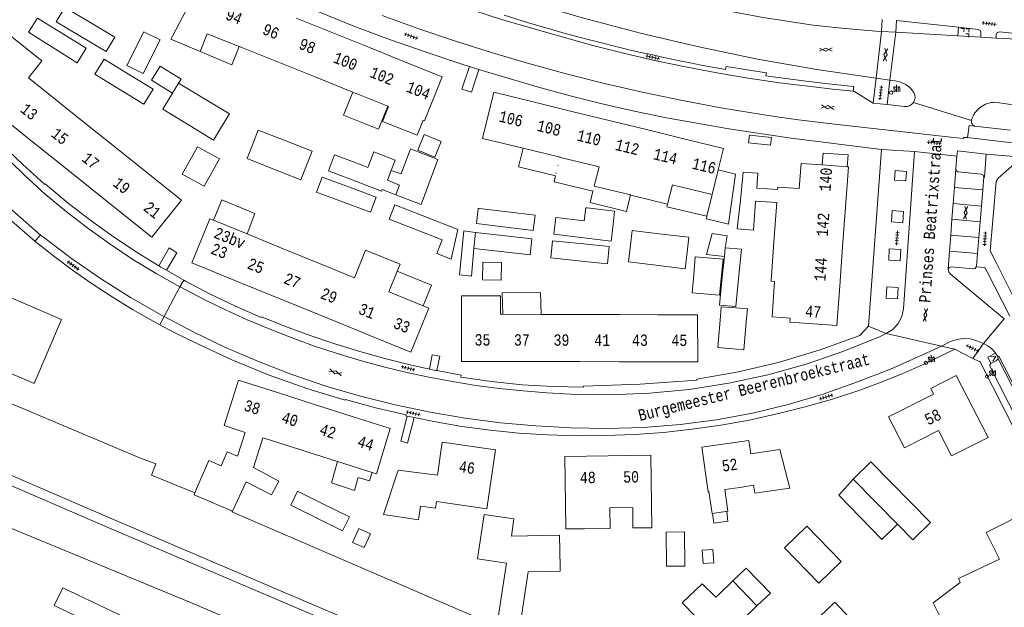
# Model space of a CAD drawing. Header units: metres. Extents: x 196790 to 198335, y 354523 to 356036.
# Tile 78 of 105: x 197660 to 197816, y 355073 to 355165. Entities that reach past the tile are written whole.
import ezdxf

# ---------------------------------------------------------------- set-up
doc = ezdxf.new("R2010")
doc.units = ezdxf.units.M
for name, pattern in [('DGN Style 1', [1.160006, 0.00193, -1.158076]), ('DGN Style 2', [186.027128, 111.616277, -74.410851]), ('DGN Style 3', [260.437979, 186.027128, -74.410851])]:
    doc.linetypes.add(name, pattern=pattern)
for name, color, linetype, lineweight in [('afdak', 252, 'DGN Style 2', 18), ('bij- of bedrijfsgebouw', 252, 'Continuous', 18), ('carport', 252, 'Continuous', 18), ('functiescheiding', 252, 'Continuous', 18), ('hoofdgebouw', 252, 'Continuous', 18), ('huisnummer BAG', 252, 'Continuous', 18), ('kant asfaltverharding', 252, 'Continuous', 18), ('kant keiverharding', 252, 'Continuous', 18), ('kant klinkerverharding', 252, 'Continuous', 18), ('kant tegelverharding', 252, 'Continuous', 18), ('molgoot', 252, 'DGN Style 3', 18), ('raster', 252, 'Continuous', 18), ('schutting', 252, 'Continuous', 18), ('spoorrail', 252, 'Continuous', 18), ('straatnaam', 252, 'Continuous', 18), ('straatnaambord', 252, 'Continuous', 18), ('T22_brandgang', 252, 'DGN Style 2', 18), ('tuinhuis', 252, 'DGN Style 2', 18), ('tussenmuur WOZ', 252, 'DGN Style 1', 18), ('verh asfaltsymbool', 2, 'Continuous', 0), ('verh keisymbool', 2, 'Continuous', 0), ('verh tegelsymbool', 2, 'Continuous', 0), ('vlakafsluiter grijs', 252, 'DGN Style 2', 18)]:
    doc.layers.add(name, color=color, linetype=linetype, lineweight=lineweight)
doc.styles.add('Style-Courier New', font='cour.ttf')
doc.styles.add('Style-simplex', font='simplex.shx')

# ---------------------------------------------------------------- blocks, each defined once
blk = doc.blocks.new('S435')
at = {"layer": 'straatnaambord', "color": 7, "linetype": 'Continuous', "lineweight": 0}
blk.add_circle((0, 0), 0.263, dxfattribs=at)
blk.add_circle((0, 0), 0.263, dxfattribs=at)
at = {"layer": 'straatnaambord', "color": 7, "linetype": 'Continuous', "lineweight": 0, "style": 'Style-simplex', "width": 0.428569}
blk.add_text('stn', height=1.05, dxfattribs=at).set_placement((0.32, 0.18))
blk = doc.blocks.new('S612')
at = {"layer": 'verh asfaltsymbool', "color": 252}
for p, q in [((-0.99, -0.26), (0.01, 0.24)), ((0.01, -0.26), (-0.99, 0.24)), ((0.01, 0.24), (1.01, -0.26)), ((1.01, 0.24), (0.01, -0.26))]:
    blk.add_line(p, q, dxfattribs=at)
blk = doc.blocks.new('S651')
at = {"layer": 'verh keisymbool', "color": 7, "linetype": 'Continuous', "lineweight": 0}
for p, q in [((-0.41, 0.75), (-0.41, 0.25)), ((0.09, 0.25), (-0.41, 0.25)), ((-0.41, -0.05), (-0.41, -0.55)), ((-0.41, -0.55), (0.09, -0.55)), ((0.39, -0.05), (0.39, -0.55)), ((0.39, -0.55), (0.89, -0.55))]:
    blk.add_line(p, q, dxfattribs=at)
at = {"layer": 'verh keisymbool', "color": 7, "linetype": 'Continuous', "lineweight": 0, "flags": 128}
blk.add_lwpolyline([(-0.41, -0.05), (-0.41, -0.05), (-0.41, -0.55), (-0.41, -0.55), (-0.41, -0.05)], close=True, dxfattribs=at)
blk = doc.blocks.new('S642')
at = {"layer": 'verh tegelsymbool', "color": 252}
for p, q in [((-1.12, 0), (1.12, 0)), ((-0.9, -0.25), (-0.9, 0.25)), ((-0.45, -0.25), (-0.45, 0.25)), ((0, -0.25), (0, 0.25)), ((0.45, -0.25), (0.45, 0.25)), ((0.9, -0.25), (0.9, 0.25))]:
    blk.add_line(p, q, dxfattribs=at)

msp = doc.modelspace()

# ---------------------------------------------------------------- linework, layer by layer
at = {"layer": 'afdak', "flags": 128}
for points in [[(197688.823, 355160.401), (197693.825, 355158.294), (197694.961, 355161.195)], [(197685.406, 355155.4), (197685.788, 355156.057), (197682.503, 355158.086), (197681.136, 355155.873), (197684.452, 355153.825)], [(197718.461, 355151.791), (197716.997, 355148.133), (197711.483, 355150.34), (197712.947, 355153.998)], [(197719.741, 355137.76), (197723.717, 355136.262), (197726.361, 355143.325), (197722.035, 355145.023), (197720.568, 355141.069), (197719.015, 355141.634)], [(197744.963, 355140.787), (197739.135, 355142.21), (197739.846, 355145.124)], [(197791.067, 355142.206), (197791.203, 355144.081), (197787.243, 355144.367), (197787.108, 355142.492)], [(197744.963, 355140.787), (197744.729, 355139.828), (197750.864, 355138.33)], [(197750.864, 355138.33), (197750.432, 355136.559), (197756.183, 355135.155), (197756.815, 355137.744)], [(197690.919, 355133.749), (197692.219, 355136.954), (197697.463, 355134.826), (197696.236, 355131.579)], [(197768.897, 355134.387), (197762.581, 355135.893), (197762.683, 355136.311)], [(197732.315, 355131.833), (197730.467, 355132.064), (197729.809, 355125.113), (197731.673, 355124.91), (197732.04, 355129.287)], [(197771.794, 355129.408), (197772.084, 355131.283), (197769.706, 355131.635), (197768.85, 355128.356), (197771.652, 355128.013)], [(197719.942, 355125.685), (197725.366, 355123.471), (197724.043, 355120.231)], [(197742.682, 355118.876), (197742.569, 355122.316), (197736.559, 355122.262), (197736.66, 355118.894)], [(197710.525, 355095.614), (197709.553, 355092.288), (197713.187, 355091.06), (197713.769, 355093.096), (197715.594, 355092.573), (197715.971, 355093.887)], [(197792.011, 355092.818), (197789.746, 355090.306), (197796.533, 355083.31), (197798.993, 355085.744)], [(197769.781, 355087.422), (197769.98, 355085.9), (197772.188, 355086.194), (197772.015, 355087.74)], [(197772.995, 355076.764), (197775.113, 355078.807), (197778.945, 355074.833), (197776.799, 355072.82)], [(197667.085, 355075.668), (197665.761, 355072.874), (197676.839, 355067.624), (197678.165, 355070.427), (197667.085, 355075.668)]]:
    msp.add_lwpolyline(points, dxfattribs=at)
at = {"layer": 'bij- of bedrijfsgebouw'}
for p, q in [((197665.518, 355161.03), (197661.685, 355163.442)), ((197669.381, 355158.6), (197665.518, 355161.03)), ((197677.236, 355158.197), (197679.783, 355156.915)), ((197676.03, 355154.459), (197672.182, 355156.83)), ((197679.907, 355152.071), (197676.03, 355154.459)), ((197685.406, 355155.4), (197684.452, 355153.825)), ((197689.777, 355152.753), (197685.406, 355155.4)), ((197684.134, 355153.3), (197682.911, 355151.28)), ((197684.452, 355153.825), (197684.134, 355153.3)), ((197693.418, 355150.548), (197689.777, 355152.753)), ((197687.252, 355148.651), (197682.911, 355151.28)), ((197693.418, 355150.548), (197692.171, 355148.488)), ((197697.993, 355148), (197697.129, 355145.811)), ((197697.993, 355148), (197702.079, 355146.388)), ((197712.861, 355143.037), (197710.057, 355144.107)), ((197700.301, 355141.881), (197704.718, 355140.139)), ((197705.607, 355142.392), (197704.718, 355140.139)), ((197712.861, 355143.037), (197714.537, 355142.39)), ((197714.537, 355142.39), (197715.327, 355142.085)), ((197720.334, 355139.298), (197719.741, 355137.76)), ((197773.684, 355132.376), (197774.172, 355136.94)), ((197732.924, 355135.599), (197735.181, 355135.329)), ((197735.181, 355135.329), (197737.393, 355135.064)), ((197722.999, 355132.245), (197718.7, 355133.922)), ((197732.04, 355129.287), (197732.315, 355131.833)), ((197732.315, 355131.833), (197737.084, 355131.301)), ((197771.652, 355128.013), (197771.794, 355129.408)), ((197774.344, 355129.197), (197771.794, 355129.408)), ((197736.8, 355128.755), (197732.04, 355129.287)), ((197771.321, 355124.772), (197771.652, 355128.013)), ((197773.892, 355124.56), (197774.344, 355129.197)), ((197770.874, 355121.93), (197771.452, 355127.597)), ((197770.869, 355120.34), (197771.321, 355124.772)), ((197773.46, 355120.139), (197773.892, 355124.56)), ((197770.869, 355120.34), (197773.46, 355120.139)), ((197771.151, 355120.08), (197771.016, 355118.607)), ((197773.575, 355119.904), (197771.151, 355120.08)), ((197699.855, 355090.477), (197696.09, 355092.422)), ((197798.993, 355085.744), (197792.011, 355092.818)), ((197700.097, 355090.343), (197699.855, 355090.477)), ((197703.67, 355088.469), (197707.196, 355086.722)), ((197707.196, 355086.722), (197707.254, 355086.693)), ((197801.43, 355083.275), (197804.209, 355086.017)), ((197801.43, 355083.275), (197798.993, 355085.744)), ((197735.699, 355069.601), (197737.211, 355079.559)), ((197762.516, 355079.094), (197765.415, 355079.122)), ((197770.775, 355074.643), (197770.317, 355074.205))]:
    msp.add_line(p, q, dxfattribs=at)
at = {"layer": 'bij- of bedrijfsgebouw', "flags": 128}
for points in [[(197669.963, 355162.777), (197666.072, 355165.084), (197667.426, 355167.368), (197671.378, 355165.025)], [(197661.685, 355163.442), (197663.089, 355165.674), (197666.924, 355163.314)], [(197671.378, 355165.025), (197675.307, 355162.696), (197673.953, 355160.412), (197669.963, 355162.777)], [(197666.924, 355163.314), (197670.817, 355160.919), (197669.381, 355158.6)], [(197677.236, 355158.197), (197679.925, 355163.537), (197682.471, 355162.255), (197679.783, 355156.915)], [(197672.182, 355156.83), (197673.635, 355159.188), (197677.487, 355156.826)], [(197677.487, 355156.826), (197681.375, 355154.443), (197679.907, 355152.071)], [(197692.171, 355148.488), (197690.923, 355146.428), (197687.252, 355148.651)], [(197685.982, 355141.026), (197689.454, 355139.112), (197691.842, 355143.442), (197688.37, 355145.356), (197685.982, 355141.026)], [(197697.129, 355145.811), (197696.215, 355143.493), (197700.301, 355141.881)], [(197702.079, 355146.388), (197706.496, 355144.645), (197705.607, 355142.392)], [(197713.527, 355139.87), (197709.084, 355141.584), (197710.057, 355144.107)], [(197715.327, 355142.085), (197716.276, 355144.571), (197719.647, 355143.247), (197719.015, 355141.634)], [(197711.467, 355136.6), (197707.209, 355138.188), (197708.1, 355140.575), (197712.403, 355138.97)], [(197719.015, 355141.634), (197718.397, 355140.058), (197720.334, 355139.298)], [(197712.403, 355138.97), (197716.634, 355137.392), (197715.743, 355135.005), (197711.467, 355136.6)], [(197719.741, 355137.76), (197717.582, 355138.594), (197717.485, 355138.343), (197713.527, 355139.87)], [(197718.7, 355133.922), (197719.583, 355136.188), (197723.892, 355134.507)], [(197749.987, 355135.709), (197749.759, 355135.737), (197749.506, 355133.647)], [(197754.049, 355133.097), (197754.302, 355135.187), (197749.987, 355135.709)], [(197776.583, 355136.681), (197776.262, 355132.192), (197773.684, 355132.376)], [(197723.892, 355134.507), (197729.553, 355132.299), (197728.488, 355127.581)], [(197737.105, 355132.663), (197732.457, 355133.221), (197732.732, 355135.622), (197732.924, 355135.599)], [(197737.393, 355135.064), (197741.731, 355134.544), (197741.446, 355132.141), (197737.105, 355132.663)], [(197749.42, 355130.995), (197744.711, 355131.565), (197745.024, 355134.19), (197749.506, 355133.647)], [(197754.049, 355133.097), (197753.735, 355130.472), (197749.42, 355130.995)], [(197728.488, 355127.581), (197726.192, 355128.477), (197727.046, 355130.667), (197722.999, 355132.245)], [(197737.084, 355131.301), (197741.245, 355130.837), (197740.966, 355128.289), (197736.8, 355128.755)], [(197761.771, 355131.569), (197757.098, 355132.128), (197756.82, 355129.807)], [(197765.779, 355128.732), (197766.054, 355131.057), (197761.771, 355131.569)], [(197749.088, 355127.303), (197744.22, 355127.807), (197744.501, 355130.523), (197749.391, 355130.017)], [(197749.391, 355130.017), (197753.443, 355129.597), (197753.162, 355126.881), (197749.088, 355127.303)], [(197761.217, 355126.6), (197756.503, 355127.166), (197756.82, 355129.807)], [(197765.779, 355128.732), (197765.462, 355126.091), (197761.217, 355126.6)], [(197771.452, 355127.597), (197767.053, 355127.96), (197766.82, 355125.144)], [(197766.82, 355125.144), (197766.584, 355122.285), (197770.874, 355121.93)], [(197771.016, 355118.607), (197770.604, 355113.624), (197774.748, 355113.281), (197775.16, 355118.264)], [(197775.16, 355118.264), (197775.299, 355119.761), (197773.575, 355119.904)], [(197792.011, 355092.818), (197794.79, 355095.56), (197804.209, 355086.017)], [(197697.248, 355094.711), (197701.258, 355092.536), (197700.097, 355090.343)], [(197708.321, 355088.908), (197704.21, 355090.94), (197703.121, 355088.741), (197703.67, 355088.469)], [(197707.254, 355086.693), (197711.294, 355084.691), (197712.396, 355086.895), (197708.321, 355088.908)], [(197737.993, 355083.85), (197738.368, 355086.573), (197733.69, 355087.283), (197732.94, 355082.34)], [(197762.516, 355079.094), (197762.465, 355084.472), (197765.364, 355084.5), (197765.415, 355079.122)], [(197790.11, 355079.842), (197786.588, 355076.412), (197781.152, 355081.994), (197784.674, 355085.424), (197790.11, 355079.842)], [(197745.692, 355078.983), (197745.605, 355083.982), (197737.993, 355083.85)], [(197737.211, 355079.559), (197732.641, 355080.253), (197732.94, 355082.34)], [(197745.692, 355078.983), (197745.715, 355078.282), (197740.667, 355078.195), (197739.181, 355068.404), (197735.6, 355068.947)], [(197774.589, 355070.689), (197776.799, 355072.82), (197772.995, 355076.764), (197770.775, 355074.643)], [(197767.089, 355071.12), (197765.002, 355073.281), (197768.15, 355076.305), (197770.317, 355074.205)], [(197789.302, 355065.906), (197792.915, 355069.34), (197789.094, 355073.4), (197787.882, 355072.259), (197785.455, 355069.949)]]:
    msp.add_lwpolyline(points, dxfattribs=at)
at = {"layer": 'carport'}
msp.add_line((197768.897, 355134.387), (197769.737, 355137.826), dxfattribs=at)
at = {"layer": 'carport', "flags": 128}
msp.add_lwpolyline([(197770.683, 355141.702), (197773.413, 355141.035), (197772.307, 355133.141), (197768.803, 355133.998), (197768.897, 355134.387)], dxfattribs=at)
at = {"layer": 'functiescheiding'}
for p, q in [((197796.5, 355163.589), (197795.614, 355156.184)), ((197798.734, 355163.459), (197797.798, 355155.901)), ((197808.212, 355141.857), (197807.991, 355138.907)), ((197807.991, 355138.907), (197807.804, 355136.423)), ((197807.991, 355138.907), (197812.485, 355138.547)), ((197807.804, 355136.423), (197807.615, 355133.901)), ((197807.804, 355136.423), (197812.27, 355135.999)), ((197807.615, 355133.901), (197807.429, 355131.412)), ((197812.061, 355133.505), (197807.615, 355133.901)), ((197807.429, 355131.412), (197807.237, 355128.86)), ((197807.429, 355131.412), (197811.852, 355131.026)), ((197807.237, 355128.86), (197807.024, 355126.016)), ((197811.639, 355128.489), (197807.237, 355128.86))]:
    msp.add_line(p, q, dxfattribs=at)
at = {"layer": 'hoofdgebouw'}
for p, q in [((197687.746, 355169.169), (197684.421, 355162.857)), ((197709.76, 355163.341), (197703.958, 355165.663)), ((197689.89, 355163.225), (197688.823, 355160.401)), ((197689.89, 355163.225), (197694.961, 355161.195)), ((197715.563, 355161.019), (197709.76, 355163.341)), ((197694.961, 355161.195), (197695.372, 355161.031)), ((197701.175, 355158.709), (197695.372, 355161.031)), ((197721.365, 355158.697), (197715.563, 355161.019)), ((197706.977, 355156.387), (197701.175, 355158.709)), ((197661.67, 355156.249), (197666.475, 355152.409)), ((197712.78, 355154.065), (197706.977, 355156.387)), ((197712.947, 355153.998), (197712.78, 355154.065)), ((197718.461, 355151.791), (197712.947, 355153.998)), ((197666.475, 355152.409), (197671.286, 355148.565)), ((197718.582, 355151.743), (197718.461, 355151.791)), ((197747.565, 355150.949), (197741.622, 355152.4)), ((197656.987, 355150.404), (197661.798, 355146.559)), ((197753.463, 355149.509), (197747.565, 355150.949)), ((197671.286, 355148.565), (197676.098, 355144.719)), ((197759.346, 355148.073), (197753.463, 355149.509)), ((197661.798, 355146.559), (197666.61, 355142.714)), ((197765.451, 355146.582), (197759.346, 355148.073)), ((197745.675, 355143.7), (197739.846, 355145.124)), ((197676.098, 355144.719), (197680.909, 355140.875)), ((197745.946, 355143.634), (197745.675, 355143.7)), ((197751.635, 355142.245), (197745.946, 355143.634)), ((197666.61, 355142.714), (197671.422, 355138.868)), ((197751.09, 355139.142), (197751.837, 355142.196)), ((197751.837, 355142.196), (197751.635, 355142.245)), ((197791.067, 355142.206), (197787.108, 355142.492)), ((197769.737, 355137.826), (197770.683, 355141.702)), ((197671.422, 355138.868), (197676.233, 355135.024)), ((197756.815, 355137.744), (197751.09, 355139.142)), ((197763.429, 355139.366), (197762.683, 355136.311)), ((197763.619, 355139.32), (197763.429, 355139.366)), ((197763.619, 355139.32), (197769.737, 355137.826)), ((197756.85, 355137.735), (197756.815, 355137.744)), ((197762.683, 355136.311), (197756.85, 355137.735)), ((197779.471, 355130.363), (197779.913, 355136.554)), ((197790.334, 355129.588), (197790.786, 355135.822)), ((197690.919, 355133.749), (197696.236, 355131.579)), ((197696.236, 355131.579), (197701.943, 355129.25)), ((197789.883, 355123.355), (197790.334, 355129.588)), ((197701.943, 355129.25), (197707.649, 355126.922)), ((197707.649, 355126.922), (197713.181, 355124.664)), ((197718.619, 355122.444), (197719.942, 355125.685)), ((197699.103, 355122.274), (197693.395, 355124.597)), ((197704.812, 355119.951), (197699.103, 355122.274)), ((197718.619, 355122.444), (197719.061, 355122.264)), ((197724.043, 355120.231), (197719.061, 355122.264)), ((197710.52, 355117.628), (197704.812, 355119.951)), ((197736.255, 355118.895), (197736.66, 355118.894)), ((197736.66, 355118.894), (197742.682, 355118.876)), ((197742.682, 355118.876), (197748.933, 355118.857)), ((197748.933, 355118.857), (197755.184, 355118.838)), ((197755.184, 355118.838), (197761.138, 355118.82)), ((197716.229, 355115.304), (197710.52, 355117.628)), ((197736.549, 355111.438), (197742.543, 355111.425)), ((197742.543, 355111.425), (197748.794, 355111.411)), ((197748.794, 355111.411), (197755.045, 355111.397)), ((197755.045, 355111.397), (197761.067, 355111.383)), ((197707.025, 355104.606), (197701.169, 355106.466)), ((197712.836, 355102.76), (197707.025, 355104.606)), ((197694.731, 355096.481), (197695.923, 355100.242)), ((197697.248, 355094.711), (197698.72, 355099.355)), ((197698.72, 355099.355), (197698.902, 355099.297)), ((197698.902, 355099.297), (197704.71, 355097.456)), ((197704.71, 355097.456), (197710.525, 355095.614)), ((197715.971, 355093.887), (197710.525, 355095.614)), ((197693.897, 355087.811), (197696.09, 355092.422)), ((197688.254, 355091.311), (197687.986, 355090.684)), ((197774.073, 355091.526), (197776.26, 355091.879)), ((197769.781, 355087.422), (197772.212, 355087.768))]:
    msp.add_line(p, q, dxfattribs=at)
at = {"layer": 'hoofdgebouw', "flags": 128}
for points in [[(197661.67, 355156.249), (197663.806, 355158.923), (197658.831, 355162.898), (197658.065, 355161.959)], [(197688.823, 355160.401), (197684.177, 355162.362), (197684.421, 355162.857)], [(197724.035, 355149.561), (197724.258, 355149.472), (197727.041, 355156.426), (197721.365, 355158.697)], [(197741.622, 355152.4), (197735.203, 355153.967), (197733.427, 355146.691), (197739.846, 355145.124)], [(197724.035, 355149.561), (197723.08, 355147.175), (197717.627, 355149.357), (197718.582, 355151.743)], [(197770.683, 355141.702), (197771.513, 355145.102), (197765.451, 355146.582)], [(197787.108, 355142.492), (197783.777, 355142.732), (197783.493, 355138.758)], [(197790.786, 355135.822), (197791.247, 355142.193), (197791.067, 355142.206)], [(197676.233, 355135.024), (197681.174, 355131.075), (197685.85, 355136.926), (197680.909, 355140.875)], [(197774.172, 355136.94), (197774.642, 355141.342), (197776.959, 355141.176), (197776.793, 355138.839)], [(197600.946, 355135.02), (197632.985, 355120.695), (197633.108, 355120.98), (197637.443, 355119.113), (197637.324, 355118.837), (197662.554, 355107.973), (197666.892, 355118.045), (197641.761, 355128.867), (197645.446, 355137.374), (197641.055, 355139.268), (197641.186, 355139.538), (197641.02, 355139.61)], [(197776.793, 355138.839), (197780.06, 355138.606), (197780.088, 355139.001), (197783.493, 355138.758)], [(197779.913, 355136.554), (197776.591, 355136.792), (197776.583, 355136.681)], [(197693.395, 355124.597), (197687.479, 355127.005), (197690.317, 355133.995), (197690.919, 355133.749)], [(197779.587, 355124.089), (197779.026, 355124.13), (197779.471, 355130.363)], [(197719.942, 355125.685), (197720.399, 355126.804), (197714.96, 355129.024), (197713.181, 355124.664)], [(197782.031, 355118.277), (197779.187, 355118.48), (197779.587, 355124.089)], [(197789.883, 355123.355), (197789.43, 355117.103), (197781.987, 355117.667), (197782.031, 355118.277)], [(197730.099, 355118.913), (197730.118, 355121.803), (197736.263, 355121.784), (197736.255, 355118.895)], [(197716.229, 355115.304), (197722.078, 355112.924), (197724.969, 355119.853), (197724.043, 355120.231)], [(197730.099, 355118.913), (197730.082, 355111.453), (197736.549, 355111.438)], [(197761.067, 355111.383), (197767.443, 355111.369), (197767.428, 355118.801), (197761.138, 355118.82)], [(197800.09, 355097.774), (197797.604, 355102.678), (197804.712, 355106.282), (197804.29, 355107.167), (197808.287, 355109.234), (197813.348, 355099.449), (197807.551, 355096.51), (197805.484, 355100.507), (197800.09, 355097.774)], [(197701.169, 355106.466), (197694.85, 355108.473), (197692.587, 355101.299), (197695.923, 355100.242)], [(197712.836, 355102.76), (197718.85, 355100.849), (197716.666, 355093.667), (197715.971, 355093.887)], [(197735.463, 355097.48), (197727.03, 355098.69), (197726.312, 355093.451), (197720.087, 355094.251)], [(197781.661, 355092.649), (197780.406, 355097.51), (197775.814, 355096.843), (197775.503, 355098.943), (197768.1, 355097.889), (197769.101, 355090.86), (197769.21, 355090.876), (197769.704, 355087.411), (197769.781, 355087.422)], [(197688.254, 355091.311), (197690.161, 355095.771), (197692.138, 355094.926), (197693.101, 355097.178), (197694.731, 355096.481)], [(197735.463, 355097.48), (197734.103, 355088.149), (197726.167, 355089.305), (197726.013, 355088.246), (197723.648, 355088.591), (197723.335, 355086.443), (197717.804, 355087.249), (197720.087, 355094.251)], [(197753.296, 355096.547), (197746.421, 355096.447), (197746.589, 355084.978), (197749.559, 355085.021)], [(197753.54, 355088.34), (197757.16, 355088.393), (197757.208, 355085.133), (197760.188, 355085.177), (197760.02, 355096.646), (197753.296, 355096.547)], [(197781.661, 355092.649), (197781.979, 355091.423), (197776.437, 355090.633), (197776.26, 355091.879)], [(197687.986, 355090.684), (197687.861, 355090.392), (197693.897, 355087.811)], [(197772.212, 355087.768), (197771.725, 355091.192), (197774.073, 355091.526)], [(197749.559, 355085.021), (197753.589, 355085.04), (197753.54, 355088.34)], [(197813.018, 355084.442), (197820.228, 355088.068), (197824.53, 355079.401)], [(197813.018, 355084.442), (197815.132, 355080.218), (197808.627, 355077.133), (197808.933, 355076.503), (197804.658, 355073.309), (197806.633, 355069.283)]]:
    msp.add_lwpolyline(points, dxfattribs=at)
at = {"layer": 'kant asfaltverharding'}
for p, q in [((197798.734, 355163.459), (197796.5, 355163.589)), ((197808.544, 355162.886), (197798.734, 355163.459)), ((197808.544, 355162.886), (197812.152, 355162.676)), ((197812.152, 355162.676), (197814.577, 355162.535)), ((197814.577, 355162.535), (197817.938, 355162.339)), ((197732.846, 355157.595), (197731.708, 355153.977)), ((197797.798, 355155.901), (197795.614, 355156.184)), ((197795.163, 355152.27), (197797.376, 355152.021)), ((197801.715, 355144.63), (197808.402, 355143.87)), ((197808.402, 355143.87), (197808.212, 355141.857)), ((197812.485, 355138.547), (197812.655, 355140.569)), ((197812.27, 355135.999), (197812.485, 355138.547)), ((197812.061, 355133.505), (197812.27, 355135.999)), ((197811.852, 355131.026), (197812.061, 355133.505)), ((197811.639, 355128.489), (197811.852, 355131.026)), ((197682.269, 355126.558), (197683.925, 355129.391)), ((197683.495, 355125.844), (197685.132, 355128.599)), ((197815.851, 355118.199), (197812.599, 355114.265)), ((197725.07, 355110.239), (197725.495, 355112.47)), ((197720.511, 355098.826), (197721.511, 355102.803)), ((197722.611, 355102.578), (197721.598, 355098.552))]:
    msp.add_line(p, q, dxfattribs=at)
at = {"layer": 'kant asfaltverharding', "flags": 128}
for points in [[(197666.678, 355209.141), (197674.54, 355204.21), (197682.354, 355199.684), (197690.261, 355195.324), (197694.326, 355193.212), (197698.448, 355191.215), (197706.809, 355187.473), (197712.711, 355185.008), (197718.656, 355182.647), (197724.649, 355180.41), (197730.694, 355178.318), (197742.444, 355174.464), (197754.307, 355170.976), (197762.068, 355168.994), (197769.893, 355167.265), (197777.77, 355165.791), (197785.687, 355164.575), (197790.153, 355164.078)], [(197792.025, 355154.137), (197788.713, 355154.449), (197785.333, 355154.857), (197780.361, 355155.479), (197775.4, 355156.204), (197770.452, 355157.032), (197765.522, 355157.964), (197760.613, 355158.998), (197755.727, 355160.133), (197750.867, 355161.37), (197746.038, 355162.706), (197736.581, 355165.426), (197727.215, 355168.46), (197717.955, 355171.804), (197708.816, 355175.453), (197699.682, 355179.643), (197690.702, 355184.171), (197681.896, 355189.027), (197673.281, 355194.201), (197665.143, 355199.378), (197657.511, 355204.626)], [(197795.614, 355156.184), (197786.239, 355157.568), (197776.904, 355159.22), (197767.619, 355161.14), (197758.398, 355163.324), (197749.002, 355165.8), (197739.675, 355168.54), (197730.429, 355171.54), (197721.274, 355174.796), (197713.505, 355177.714), (197705.825, 355180.799), (197700.436, 355183.179), (197695.098, 355185.671)], [(197615.827, 355180.765), (197646.134, 355148.205), (197650.324, 355143.826), (197654.635, 355139.563), (197659.062, 355135.42), (197663.6, 355131.402)], [(197717.584, 355166.088), (197723.357, 355164.012), (197729.17, 355162.047), (197735.02, 355160.195), (197740.904, 355158.456), (197746.884, 355156.819), (197752.898, 355155.306), (197758.942, 355153.918), (197765.012, 355152.657), (197771.109, 355151.521), (197777.229, 355150.515), (197780.299, 355150.059), (197783.37, 355149.637), (197786.44, 355149.247), (197789.519, 355148.889), (197807.45, 355146.891)], [(197638.725, 355163.868), (197647.249, 355154.77), (197654.064, 355147.647), (197661.127, 355140.771), (197664.328, 355137.89), (197667.64, 355135.124), (197671.056, 355132.478), (197674.569, 355129.958), (197678.174, 355127.569), (197681.862, 355125.317), (197685.62, 355123.208)], [(197790.153, 355164.078), (197795.566, 355163.643), (197796.5, 355163.589)], [(197797.798, 355155.901), (197798.661, 355155.793), (197799.523, 355155.589), (197800.338, 355155.191), (197801.045, 355154.621), (197801.596, 355153.928), (197801.737, 355153.555), (197801.775, 355153.143), (197801.7, 355152.737), (197801.525, 355152.378)], [(197795.163, 355152.27), (197792.103, 355154.13), (197792.025, 355154.137)], [(197801.525, 355152.378), (197801.263, 355152.078), (197800.917, 355151.851), (197800.522, 355151.726), (197800.124, 355151.712), (197797.376, 355152.021)], [(197817.24, 355152.051), (197816.569, 355152.113), (197814.396, 355152.391), (197814.106, 355152.373), (197813.813, 355152.333), (197813.518, 355152.27), (197813.224, 355152.183), (197812.934, 355152.072), (197812.651, 355151.937), (197812.379, 355151.779), (197812.118, 355151.599), (197811.874, 355151.399), (197811.646, 355151.18), (197811.438, 355150.946), (197811.252, 355150.698), (197811.087, 355150.44), (197810.944, 355150.174), (197810.825, 355149.902), (197810.728, 355149.629), (197810.697, 355149.492)], [(197811.167, 355148.628), (197810.333, 355148.744), (197810.063, 355146.807)], [(197810.697, 355149.492), (197810.69, 355149.345), (197810.711, 355149.193), (197810.76, 355149.046), (197810.835, 355148.91), (197810.932, 355148.793), (197811.045, 355148.698), (197811.167, 355148.628)], [(197810.063, 355146.807), (197809.451, 355146.84), (197809.426, 355146.667), (197807.45, 355146.891)], [(197797.216, 355115.834), (197798.255, 355116.486), (197799.115, 355117.424), (197799.691, 355118.557), (197799.938, 355119.759), (197801.715, 355144.63)], [(197808.212, 355141.857), (197808.31, 355141.539), (197808.605, 355141.384), (197812.248, 355141.056), (197812.551, 355140.896), (197812.655, 355140.569)], [(197683.096, 355118.519), (197682.691, 355118.732), (197677.817, 355121.555), (197673.076, 355124.556), (197668.478, 355127.726), (197664.032, 355131.054), (197663.6, 355131.402)], [(197811.458, 355126.413), (197811.47, 355126.485), (197811.639, 355128.489)], [(197807.024, 355126.016), (197807.191, 355126.312), (197807.517, 355126.408), (197810.961, 355126.062), (197811.275, 355126.145), (197811.458, 355126.413)], [(197815.851, 355118.199), (197807.34, 355125.279), (197807.111, 355125.592), (197807.02, 355125.969), (197807.024, 355126.016)], [(197685.62, 355123.208), (197685.625, 355123.205), (197689.455, 355121.237), (197692.817, 355119.596), (197696.229, 355118.041), (197699.69, 355116.575), (197703.195, 355115.2), (197706.741, 355113.918), (197710.325, 355112.73), (197713.941, 355111.639), (197717.587, 355110.645), (197721.259, 355109.75), (197724.951, 355108.954), (197728.662, 355108.259), (197732.385, 355107.664), (197736.118, 355107.171), (197739.856, 355106.778), (197743.595, 355106.487), (197747.331, 355106.296), (197753.572, 355106.175), (197759.842, 355106.416), (197766.108, 355107.023), (197772.339, 355107.995), (197778.502, 355109.33), (197784.567, 355111.018), (197790.503, 355113.048), (197796.283, 355115.407), (197797.216, 355115.834)], [(197805.951, 355113.882), (197802.982, 355112.48), (197797.879, 355110.205), (197792.665, 355108.197), (197787.246, 355106.285), (197781.714, 355104.649), (197776.09, 355103.297), (197770.396, 355102.236), (197764.654, 355101.472), (197758.888, 355101.007), (197753.122, 355100.84), (197747.377, 355100.971), (197741.83, 355101.25), (197736.268, 355101.747), (197730.703, 355102.466), (197725.15, 355103.407), (197719.621, 355104.57), (197714.129, 355105.955), (197708.688, 355107.559), (197703.311, 355109.38), (197698.01, 355111.413), (197692.799, 355113.654), (197687.688, 355116.096), (197683.096, 355118.519)], [(197812.599, 355114.265), (197811.531, 355114.699), (197810.523, 355114.995), (197809.452, 355115.077), (197808.387, 355114.932), (197807.398, 355114.577), (197805.951, 355113.882)]]:
    msp.add_lwpolyline(points, dxfattribs=at)
at = {"layer": 'kant keiverharding'}
msp.add_line((197808.643, 355164.246), (197808.544, 355162.886), dxfattribs=at)
at = {"layer": 'kant klinkerverharding'}
for p, q in [((197795.614, 355156.184), (197795.163, 355152.27)), ((197797.798, 355155.901), (197797.376, 355152.021)), ((197815.851, 355118.199), (197815.923, 355118.135)), ((197814.515, 355112.728), (197814.86, 355112.212)), ((197814.91, 355111.871), (197814.86, 355112.212)), ((197814.91, 355111.871), (197822.4, 355097.137))]:
    msp.add_line(p, q, dxfattribs=at)
at = {"layer": 'kant klinkerverharding', "flags": 128}
for points in [[(197812.599, 355114.265), (197813.278, 355113.9), (197813.898, 355113.424), (197814.432, 355112.853), (197814.515, 355112.728)], [(197820.843, 355096.451), (197813.61, 355110.681), (197813.592, 355110.919), (197813.755, 355111.104)], [(197813.755, 355111.104), (197814.679, 355111.57), (197814.91, 355111.871)]]:
    msp.add_lwpolyline(points, dxfattribs=at)
at = {"layer": 'kant tegelverharding'}
for p, q in [((197732.846, 355157.595), (197731.359, 355158.057)), ((197816.873, 355147.97), (197811.167, 355148.628)), ((197782.214, 355146.729), (197796.47, 355144.928)), ((197794.443, 355117.037), (197796.47, 355144.928)), ((197662.683, 355130.448), (197663.6, 355131.402)), ((197683.495, 355125.844), (197686.207, 355124.3)), ((197806.314, 355112.557), (197808.069, 355113.409)), ((197808.069, 355113.409), (197810.934, 355111.923)), ((197722.611, 355102.578), (197721.511, 355102.803))]:
    msp.add_line(p, q, dxfattribs=at)
at = {"layer": 'kant tegelverharding', "flags": 128}
for points in [[(197731.359, 355158.057), (197730.499, 355158.324), (197724.663, 355160.25), (197718.862, 355162.278), (197713.105, 355164.428), (197707.401, 355166.722), (197701.757, 355169.157), (197696.176, 355171.731), (197690.606, 355174.463)], [(197736.83, 355166.132), (197740.676, 355164.963), (197744.546, 355163.819), (197746.487, 355163.265), (197750.348, 355162.246), (197756.199, 355160.77), (197758.14, 355160.313), (197760.133, 355159.933), (197762.104, 355159.481), (197764.06, 355159.058), (197765.999, 355158.663), (197767.99, 355158.27), (197771.844, 355157.575), (197771.925, 355158.054), (197773.98, 355157.733), (197775.941, 355157.395), (197778.309, 355157.057), (197778.201, 355156.544), (197780.134, 355156.284), (197782.158, 355156.033), (197784.14, 355155.77), (197788.123, 355155.316), (197792.122, 355154.881), (197792.025, 355154.137)], [(197796.588, 355165.477), (197796.5, 355163.589)], [(197808.643, 355164.246), (197798.868, 355165.322), (197798.734, 355163.459)], [(197808.643, 355164.246), (197811.776, 355163.901), (197812.061, 355163.753), (197812.17, 355163.452), (197812.152, 355162.676)], [(197814.577, 355162.535), (197814.601, 355163.037), (197814.783, 355163.41), (197815.18, 355163.532), (197818.001, 355163.223)], [(197782.214, 355146.729), (197772.335, 355148.176), (197762.508, 355149.944), (197757.413, 355151), (197752.339, 355152.158), (197747.289, 355153.419), (197742.267, 355154.781), (197736.368, 355156.501), (197732.846, 355157.595)], [(197650.779, 355152.544), (197654.034, 355149.143), (197657.364, 355145.814), (197660.767, 355142.558), (197664.239, 355139.379), (197664.326, 355139.482), (197667.998, 355136.391), (197671.515, 355133.702), (197675.126, 355131.128), (197678.827, 355128.676), (197682.269, 355126.558)], [(197810.063, 355146.807), (197816.697, 355146.009), (197819.395, 355145.762), (197822.095, 355145.548), (197824.798, 355145.368), (197827.503, 355145.221), (197834.436, 355144.858), (197841.371, 355144.547), (197843.137, 355144.523), (197844.904, 355144.538), (197849.139, 355144.649), (197853.373, 355144.831), (197857.603, 355145.084), (197861.827, 355145.407), (197870.718, 355146.189)], [(197808.402, 355143.87), (197808.483, 355144.736), (197813.033, 355144.211)], [(197813.033, 355144.211), (197812.746, 355140.567), (197812.655, 355140.569)], [(197818.712, 355143.693), (197817.946, 355143.091), (197814.924, 355140.386)], [(197800.331, 355139.966), (197800.434, 355141.459), (197798.644, 355141.608), (197798.52, 355140.102), (197800.331, 355139.966)], [(197814.924, 355140.386), (197814.579, 355139.882), (197813.655, 355128.902), (197814.649, 355126.967), (197818.4, 355119.472)], [(197798.178, 355135.288), (197798.054, 355133.475), (197799.851, 355133.327), (197799.981, 355135.147), (197798.178, 355135.288)], [(197682.414, 355117.252), (197681.389, 355117.796), (197678.115, 355119.666), (197674.897, 355121.634), (197671.741, 355123.7), (197668.651, 355125.86), (197665.63, 355128.11), (197662.683, 355130.448)], [(197799.551, 355129.121), (197799.413, 355127.337), (197797.614, 355127.467), (197797.714, 355129.21), (197799.551, 355129.121)], [(197682.269, 355126.558), (197682.611, 355126.348), (197683.495, 355125.844)], [(197816.755, 355118.584), (197813.22, 355125.515), (197812.821, 355126.31), (197811.458, 355126.413)], [(197686.207, 355124.3), (197686.471, 355124.15), (197690.401, 355122.084), (197694.394, 355120.155), (197698.443, 355118.365), (197698.493, 355118.51), (197702.312, 355116.982), (197706.176, 355115.558), (197710.08, 355114.237), (197714.02, 355113.023), (197717.992, 355111.917), (197721.99, 355110.919), (197725.07, 355110.239)], [(197799.004, 355121.32), (197797.196, 355121.451), (197797.308, 355123.225), (197799.125, 355123.104), (197799.004, 355121.32)], [(197721.511, 355102.803), (197721.301, 355102.846), (197721.339, 355102.995), (197716.516, 355104.093), (197711.756, 355105.438), (197711.715, 355105.299), (197705.665, 355107.164), (197699.699, 355109.301), (197693.835, 355111.705), (197688.09, 355114.366), (197684.716, 355116.029), (197682.414, 355117.252)], [(197726.219, 355109.991), (197730.051, 355109.253), (197730.023, 355108.966), (197734.831, 355108.266), (197739.668, 355107.766), (197744.521, 355107.466), (197749.379, 355107.368), (197749.367, 355107.511), (197758.347, 355107.873), (197767.314, 355108.478), (197767.29, 355108.633), (197773.869, 355109.794), (197780.381, 355111.337), (197786.792, 355113.256), (197793.071, 355115.538), (197794.443, 355117.037)], [(197806.314, 355112.557), (197803.069, 355110.975), (197799.771, 355109.504), (197796.424, 355108.145), (197793.036, 355106.9)], [(197813.755, 355111.104), (197813.278, 355112.099), (197814.515, 355112.728)], [(197810.934, 355111.923), (197811.91, 355111.417), (197812.039, 355111.478), (197820.137, 355095.485), (197819.882, 355095.32), (197836.343, 355062.914), (197838.072, 355059.15), (197838.652, 355057.634)], [(197725.07, 355110.239), (197726.012, 355110.031), (197726.219, 355109.991)], [(197793.036, 355106.9), (197788.757, 355105.506), (197784.415, 355104.253), (197780.016, 355103.147), (197775.569, 355102.189), (197771.081, 355101.383), (197766.56, 355100.732), (197762.013, 355100.237), (197757.45, 355099.9), (197752.877, 355099.721), (197748.303, 355099.701), (197743.737, 355099.838), (197739.187, 355100.133), (197734.661, 355100.584), (197730.166, 355101.188), (197725.71, 355101.943), (197722.611, 355102.578)]]:
    msp.add_lwpolyline(points, dxfattribs=at)
at = {"layer": 'molgoot', "flags": 128}
msp.add_lwpolyline([(197814.86, 355112.212), (197815.045, 355112.297), (197849.089, 355045.31)], dxfattribs=at)
at = {"layer": 'raster'}
msp.add_line((197726.219, 355109.991), (197726.682, 355112.3), dxfattribs=at)
at = {"layer": 'raster', "flags": 128}
for points in [[(197614.614, 355179.65), (197646.907, 355145.467), (197650.701, 355141.558), (197654.597, 355137.75), (197658.593, 355134.045), (197662.683, 355130.448)], [(197681.798, 355095.253), (197679.094, 355096.274), (197598.998, 355130.068), (197600.946, 355135.02)], [(197705.133, 355065.712), (197687.533, 355073.253), (197655.154, 355086.615), (197624.638, 355099.565), (197604.03, 355108.249), (197595.34, 355112.146)], [(197813.646, 355112.273), (197814.526, 355112.242), (197814.075, 355111.494)]]:
    msp.add_lwpolyline(points, dxfattribs=at)
at = {"layer": 'schutting'}
for p, q in [((197731.359, 355158.057), (197730.178, 355154.487)), ((197715.303, 355078.407), (197735.699, 355069.601))]:
    msp.add_line(p, q, dxfattribs=at)
at = {"layer": 'schutting', "flags": 128}
for points in [[(197681.798, 355095.253), (197681.112, 355093.473), (197687.986, 355090.684)], [(197693.897, 355087.811), (197693.829, 355087.669), (197715.303, 355078.407)]]:
    msp.add_lwpolyline(points, dxfattribs=at)
at = {"layer": 'spoorrail', "flags": 128}
for points in [[(197777.437, 355040.667), (197762.871, 355047.325), (197747.088, 355054.213), (197704.386, 355072.376), (197673.294, 355085.619), (197627.069, 355105.593), (197597.512, 355118.581), (197570.789, 355131.726), (197552.448, 355141.88), (197531.353, 355154.475), (197513.131, 355167.03), (197499.67, 355176.908), (197487.824, 355186.236), (197464.603, 355206.347), (197448.007, 355222.065), (197444.278, 355226.095)], [(197778.144, 355041.973), (197763.578, 355048.631), (197747.795, 355055.519), (197705.093, 355073.682), (197674.001, 355086.925), (197627.776, 355106.899), (197598.219, 355119.887), (197571.496, 355133.032), (197553.155, 355143.186), (197532.06, 355155.781), (197513.838, 355168.336), (197500.377, 355178.214), (197488.531, 355187.542), (197465.31, 355207.653), (197448.742, 355223.413), (197445.343, 355227.144)]]:
    msp.add_lwpolyline(points, dxfattribs=at)
at = {"layer": 'T22_brandgang'}
for p, q in [((197730.178, 355154.487), (197731.708, 355153.977)), ((197683.925, 355129.391), (197685.132, 355128.599)), ((197725.495, 355112.47), (197726.682, 355112.3)), ((197721.598, 355098.552), (197720.511, 355098.826))]:
    msp.add_line(p, q, dxfattribs=at)
at = {"layer": 'tuinhuis'}
for p, q in [((197724.19, 355147.303), (197723.187, 355144.838)), ((197726.88, 355146.208), (197724.19, 355147.303)), ((197725.877, 355143.743), (197726.88, 355146.208)), ((197723.187, 355144.838), (197725.877, 355143.743)), ((197733.47, 355127.121), (197733.413, 355124.33)), ((197736.454, 355127.06), (197733.47, 355127.121)), ((197736.397, 355124.269), (197736.454, 355127.06)), ((197733.413, 355124.33), (197736.397, 355124.269)), ((197713.891, 355085.034), (197712.907, 355082.861)), ((197715.735, 355084.2), (197713.891, 355085.034)), ((197712.907, 355082.861), (197714.751, 355082.026)), ((197714.751, 355082.026), (197715.735, 355084.2)), ((197768.141, 355081.629), (197769.809, 355081.755)), ((197768.302, 355079.494), (197768.141, 355081.629)), ((197769.809, 355081.755), (197769.97, 355079.619)), ((197769.97, 355079.619), (197768.302, 355079.494))]:
    msp.add_line(p, q, dxfattribs=at)
at = {"layer": 'tuinhuis', "flags": 128}
msp.add_lwpolyline([(197775.48, 355145.997), (197775.61, 355147.22), (197779.091, 355146.85), (197778.96, 355145.627), (197775.48, 355145.997)], dxfattribs=at)
at = {"layer": 'tussenmuur WOZ'}
for p, q in [((197745.675, 355143.7), (197744.963, 355140.787)), ((197750.864, 355138.33), (197751.09, 355139.142))]:
    msp.add_line(p, q, dxfattribs=at)
at = {"layer": 'vlakafsluiter grijs'}
for p, q in [((197801.525, 355152.378), (197810.697, 355149.492)), ((197796.47, 355144.928), (197801.715, 355144.63)), ((197813.033, 355144.211), (197818.712, 355143.693)), ((197683.096, 355118.519), (197685.62, 355123.208)), ((197685.62, 355123.208), (197686.207, 355124.3)), ((197683.096, 355118.519), (197682.414, 355117.252)), ((197797.216, 355115.834), (197794.443, 355117.037)), ((197805.951, 355113.882), (197797.216, 355115.834)), ((197808.069, 355113.409), (197805.951, 355113.882)), ((197810.934, 355111.923), (197812.599, 355114.265))]:
    msp.add_line(p, q, dxfattribs=at)

# ---------------------------------------------------------------- block references
at = {"layer": 'straatnaambord'}
for p in [(197798.005, 355153.925), (197803.491, 355111.218), (197813.152, 355109.059)]:
    msp.add_blockref('S435', p, dxfattribs=at)
at = {"layer": 'verh asfaltsymbool'}
for p, rotation in [((197787.68, 355160.723), 0.171886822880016), ((197797.106, 355159.887), 83.16632765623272), ((197787.962, 355151.629), 353.6281775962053), ((197809.798, 355134.96), 263.5143396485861), ((197803.429, 355118.784), 263.5143396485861), ((197710.177, 355109.74), 342.7245797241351)]:
    msp.add_blockref('S612', p, dxfattribs=dict(at, rotation=rotation))
at = {"layer": 'verh keisymbool', "color": 7, "linetype": 'Continuous', "lineweight": 0, "rotation": 176.6739263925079}
msp.add_blockref('S651', (197809.892, 355163.459), dxfattribs=at)
at = {"layer": 'verh tegelsymbool'}
for p, rotation in [((197813.491, 355164.815), 173.7420660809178), ((197722.144, 355162.821), 340.6044716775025), ((197760.309, 355159.491), 346.4084395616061), ((197796.345, 355153.884), 82.64762064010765), ((197804.804, 355145.977), 353.6281775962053), ((197798.934, 355130.956), 85.81229548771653), ((197812.821, 355130.822), 85.81229548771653), ((197668.725, 355126.599), 324.195894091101), ((197810.863, 355113.505), 152.6150294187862), ((197721.665, 355110.366), 346.9366626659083), ((197787.73, 355105.834), 17.51119556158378), ((197722.473, 355103.241), 348.2293739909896)]:
    msp.add_blockref('S642', p, dxfattribs=dict(at, rotation=rotation))

# ---------------------------------------------------------------- texts
at = {"layer": 'huisnummer BAG', "style": 'Style-Courier New', "width": 0.694444}
for s, rotation, p in [('94', 338.15602, (197692.661, 355165.561)), ('96', 338.15602, (197698.501, 355163.22)), ('98', 338.15602, (197704.259, 355160.916)), ('100', 338.15602, (197709.696, 355158.745)), ('102', 338.15602, (197715.48, 355156.431)), ('104', 338.15602, (197721.233, 355154.123)), ('13', 321.376, (197660.256, 355151.003)), ('106', 346.28353, (197735.889, 355149.377)), ('15', 321.376, (197665.119, 355147.116)), ('108', 346.28353, (197741.911, 355147.908)), ('110', 346.28353, (197748.227, 355146.367)), ('112', 346.28353, (197754.277, 355144.89)), ('114', 346.28353, (197760.295, 355143.419)), ('17', 321.376, (197669.973, 355143.234)), ('116', 346.28353, (197766.41, 355141.928)), ('19', 321.376, (197674.871, 355139.325)), ('140', 85.86946, (197788.425, 355138.243)), ('21', 321.376, (197679.71, 355135.456)), ('23bv', 337.84741, (197690.819, 355131.058)), ('142', 85.86946, (197787.974, 355131.113)), ('23', 337.84741, (197690.349, 355128.543)), ('25', 337.84741, (197696.116, 355126.196)), ('144', 85.86946, (197787.599, 355124.034)), ('27', 337.84741, (197701.871, 355123.847)), ('29', 337.84741, (197707.676, 355121.491)), ('31', 337.84741, (197713.662, 355119.054)), ('47', 355.64085, (197784.373, 355118.508)), ('33', 337.84741, (197719.182, 355116.808)), ('35', 359.88541, (197732.17, 355113.953)), ('37', 359.88541, (197738.388, 355113.939)), ('39', 359.88541, (197744.652, 355113.925)), ('41', 359.88541, (197751.087, 355113.91)), ('43', 359.88541, (197757.047, 355113.897)), ('45', 359.88541, (197763.274, 355113.883)), ('38', 342.36228, (197695.561, 355103.741)), ('40', 342.36228, (197701.534, 355101.843)), ('58', 26.87254, (197803.886, 355101.294)), ('42', 342.36228, (197707.533, 355099.937)), ('44', 342.36228, (197713.51, 355098.04)), ('46', 351.83749, (197729.61, 355093.98)), ('52', 8.10579, (197771.386, 355094.017)), ('48', 0.85937, (197748.826, 355092.182)), ('50', 0.85937, (197755.664, 355092.286))]:
    msp.add_text(s, height=1.8, rotation=rotation, dxfattribs=at).set_placement(p)
at = {"layer": 'straatnaam', "style": 'Style-Courier New', "width": 0.694444}
for s, rotation, p in [('Prinses Beatrixstraat', 85.92664, (197804.196, 355120.675)), ('Burgemeester Beerenbroekstraat', 13.8278, (197758.301, 355102.02))]:
    msp.add_text(s, height=1.8, rotation=rotation, dxfattribs=at).set_placement(p)

doc.saveas('drawing.dxf')
